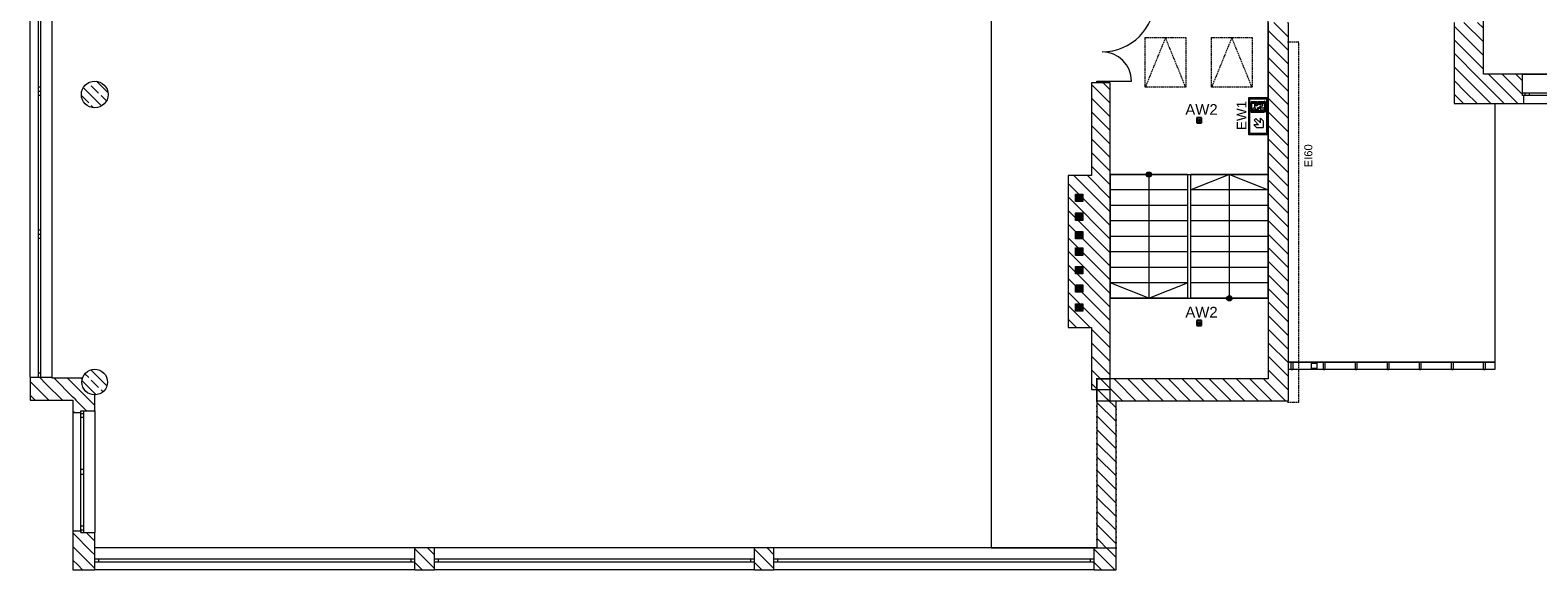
# Model space of a CAD drawing. Header units: millimetres. Extents: x -146116 to 602001, y -318793 to 100489.
# Tile 8 of 100: x 279529 to 307784, y -208295 to -198179. Entities that reach past the tile are written whole.
import ezdxf

# ---------------------------------------------------------------- set-up
doc = ezdxf.new("R2010")
doc.units = ezdxf.units.MM
doc.header["$LTSCALE"] = 0.1
doc.header["$MEASUREMENT"] = 0
doc.set_wipeout_variables(frame=1)
doc.linetypes.add('eks Rzut piętra II$0$Krawędzie ukryte', pattern=[391.222223, 282.222223, -109])
doc.linetypes.add('eks Rzut piętra II$0$Wipeout_Contour', pattern=[1000, 0, -1000])
for name, color, linetype, lineweight in [('eks Rzut piętra II$0$Nowe_220-A Ściany_Nr_pióra__27', 8, 'Continuous', 25), ('eks Rzut piętra II$0$Nowe_2D - Ogólne_Nr_pióra__38', 8, 'Continuous', 13), ('eks Rzut piętra II$0$Nowe_830-G Teksty Etykiety_Nr_pióra__38', 8, 'Continuous', 13), ('eks Rzut piętra II$0$poziom_3 (1)_7_0_Nr_pióra__81_Nr_pióra__1', 8, 'Continuous', 18), ('eks Rzut piętra II$0$poziom_3 (1)_7_2D - Ogólne_Nr_pióra__1_Nr_pióra__7', 8, 'Continuous', 18), ('eks Rzut piętra II$0$poziom_3 (1)_7_2D - Ogólne_Nr_pióra__7_Nr_pióra__7', 8, 'Continuous', 18), ('eks Rzut piętra II$0$poziom_3 (1)_7_Drzwi ArchiCAD_Nr_pióra__27_Nr_pióra__7', 8, 'Continuous', 18), ('eks Rzut piętra II$0$poziom_3 (1)_7_Drzwi ArchiCAD_Nr_pióra__81_Nr_pióra__1', 8, 'Continuous', 18), ('eks Rzut piętra II$0$poziom_3 (1)_7_Konstrukcja - Dachy_Nr_pióra__92_Nr_pióra__2', 8, 'Continuous', 18), ('eks Rzut piętra II$0$poziom_3 (1)_7_Konstrukcja - Schody_Nr_pióra__81_Nr_pióra__1', 8, 'Continuous', 18), ('eks Rzut piętra II$0$poziom_3 (1)_7_Konstrukcja - Stropy_Nr_pióra__81_Nr_pióra__1', 8, 'Continuous', 18), ('eks Rzut piętra II$0$poziom_3 (1)_7_Konstrukcja - Słupy_Nr_pióra__1_Nr_pióra__7', 8, 'Continuous', 18), ('eks Rzut piętra II$0$poziom_3 (1)_7_Konstrukcja - Słupy_Nr_pióra__82_Nr_pióra__11', 8, 'Continuous', 18), ('eks Rzut piętra II$0$poziom_3 (1)_7_Konstrukcja - Ściany zew_Nr_pióra__107_Nr_pióra__11', 8, 'Continuous', 18), ('eks Rzut piętra II$0$poziom_3 (1)_7_Konstrukcja - Ściany zew_Nr_pióra__254', 8, 'Continuous', 18), ('eks Rzut piętra II$0$poziom_3 (1)_7_Konstrukcja - Ściany zew_Nr_pióra__27_Nr_pióra__7', 8, 'Continuous', 18), ('eks Rzut piętra II$0$poziom_3 (1)_7_Konstrukcja - Ściany zew_Nr_pióra__87_Nr_pióra__1', 8, 'Continuous', 18), ('eks Rzut piętra II$0$poziom_3 (1)_7_Okna ArchiCADa_Nr_pióra__101_Nr_pióra__252', 8, 'Continuous', 18), ('eks Rzut piętra II$0$poziom_3 (1)_7_Okna ArchiCADa_Nr_pióra__27_Nr_pióra__7', 8, 'Continuous', 18), ('eks Rzut piętra II$0$poziom_3 (1)_7_Okna ArchiCADa_Nr_pióra__81_Nr_pióra__1', 8, 'Continuous', 18), ('Oświetlenie ewakuacyjne', 3, 'Continuous', 20)]:
    doc.layers.add(name, color=color, linetype=linetype, lineweight=lineweight)
for name, color, linetype in [('eks Rzut piętra II$0$poziom_3 (1)_7_2D - Ogólne_Nr_pióra__19', 8, 'Continuous'), ('eks Rzut piętra II$0$poziom_3 (1)_7_Konstrukcja - Schody', 8, 'Continuous'), ('eks Rzut piętra II$0$poziom_3 (1)_7_Konstrukcja - Ściany zew', 8, 'Continuous'), ('LUXIONA', 92, 'Continuous')]:
    doc.layers.add(name, color=color, linetype=linetype)
doc.styles.add('ARIAL', font='arial.ttf')
doc.styles.add('eks Rzut piętra II$0$GENERATED_STYLE_3', font='arial.ttf')
doc.styles.add('Malanow_1_100', font='isocpeur.ttf')
pattern_1 = [(135, (238251.98, 12155.94), (127.2792, 127.2792), [])]
pattern_2 = [(135, (238251.98, 12155.94), (183.8478, 183.8478), []), (135, (238160.06, 12064.02), (183.8478, 183.8478), [195, -65])]

# ---------------------------------------------------------------- blocks, each defined once
blk = doc.blocks.new('eks Rzut piętra II')
at = {"layer": 'eks Rzut piętra II$0$poziom_3 (1)_7_2D - Ogólne_Nr_pióra__19', "linetype": 'Continuous', "lineweight": 0}
for points in [[(198392, 10520), (198392, 10380), (198532, 10380), (198532, 10520)], [(198392, 10166), (198392, 10026), (198532, 10026), (198532, 10166)], [(198392, 9820), (198392, 9680), (198532, 9680), (198532, 9820)], [(198392, 9510), (198392, 9370), (198532, 9370), (198532, 9510)], [(198392, 9165), (198392, 9025), (198532, 9025), (198532, 9165)], [(198392, 8819), (198392, 8679), (198532, 8679), (198532, 8819)], [(198392, 8464), (198392, 8324), (198532, 8324), (198532, 8464)], [(198810, 6857), (198810, 7038), (199041, 7038), (199041, 7073), (198777, 7073), (198777, 6857)]]:
    blk.add_hatch(color=256, dxfattribs=at).paths.add_polyline_path(points)
at = {"layer": 'eks Rzut piętra II$0$poziom_3 (1)_7_Konstrukcja - Schody', "linetype": 'Continuous', "lineweight": 0}
for points in [[(199767, 10836), (199775, 10837), (199783, 10839), (199791, 10842), (199798, 10846), (199804, 10852), (199809, 10859), (199813, 10866), (199815, 10874), (199817, 10882), (199817, 10890), (199815, 10898), (199813, 10906), (199809, 10913), (199804, 10920), (199798, 10925), (199791, 10930), (199783, 10933), (199775, 10935), (199767, 10936), (199759, 10935), (199751, 10933), (199743, 10930), (199736, 10925), (199730, 10920), (199725, 10913), (199721, 10906), (199719, 10898), (199717, 10890), (199717, 10882), (199719, 10874), (199721, 10866), (199725, 10859), (199730, 10852), (199736, 10846), (199743, 10842), (199751, 10839), (199759, 10837)], [(201277, 8616), (201269, 8615), (201261, 8613), (201253, 8610), (201246, 8605), (201240, 8600), (201235, 8593), (201231, 8586), (201229, 8578), (201227, 8570), (201227, 8562), (201229, 8554), (201231, 8546), (201235, 8539), (201240, 8532), (201246, 8526), (201253, 8522), (201261, 8519), (201269, 8517), (201277, 8516), (201285, 8517), (201293, 8519), (201301, 8522), (201308, 8526), (201314, 8532), (201319, 8539), (201323, 8546), (201325, 8554), (201327, 8562), (201327, 8570), (201325, 8578), (201323, 8586), (201319, 8593), (201314, 8600), (201308, 8605), (201301, 8610), (201293, 8613), (201285, 8615)]]:
    blk.add_hatch(color=256, dxfattribs=at).paths.add_polyline_path(points)
at = {"layer": 'eks Rzut piętra II$0$poziom_3 (1)_7_Konstrukcja - Słupy_Nr_pióra__82_Nr_pióra__11', "linetype": 'Continuous', "lineweight": 18}
h = blk.add_hatch(dxfattribs=at)
h.set_pattern_fill('BETON_ZBROJONY_0007', color=256, angle=270, style=0, pattern_type=2)
h.set_pattern_definition(pattern_2)
h.paths.add_polyline_path([(180262, 12386, 0.414214), (180012, 12636, 0.414214), (179762, 12386, 0.414214), (180012, 12136, 0.414214)])
h = blk.add_hatch(dxfattribs=at)
h.set_pattern_fill('BETON_ZBROJONY_0007', color=256, angle=270, style=0, pattern_type=2)
h.set_pattern_definition(pattern_2)
h.paths.add_polyline_path([(180252, 6996, 0.414214), (180012, 7236, 0.414214), (179772, 6996, 0.414214), (180012, 6756, 0.414214)])
at = {"layer": 'eks Rzut piętra II$0$poziom_3 (1)_7_Konstrukcja - Ściany zew_Nr_pióra__107_Nr_pióra__11', "linetype": 'Continuous', "lineweight": 18}
h = blk.add_hatch(dxfattribs=at)
h.set_pattern_fill('BLOCZKI_CERAMICZNE_0007', color=256, angle=270, style=0, pattern_type=2)
h.set_pattern_definition(pattern_1)
h.paths.add_polyline_path([(202002, 13736), (202002, 7056), (202382, 6646), (202382, 13736)])
h = blk.add_hatch(dxfattribs=at)
h.set_pattern_fill('BLOCZKI_CERAMICZNE_0007', color=256, angle=270, style=0, pattern_type=2)
h.set_pattern_definition(pattern_1)
h.paths.add_polyline_path([(206037, 12766), (206037, 13736), (205487, 13736), (205487, 12216)])
h = blk.add_hatch(dxfattribs=at)
h.set_pattern_fill('BLOCZKI_CERAMICZNE_0007', color=256, angle=270, style=0, pattern_type=2)
h.set_pattern_definition(pattern_1)
h.paths.add_polyline_path([(205487, 12216), (206797, 12216), (206797, 12366), (206767, 12366), (206767, 12766), (206037, 12766)])
h = blk.add_hatch(dxfattribs=at)
h.set_pattern_fill('BLOCZKI_CERAMICZNE_0007', color=256, angle=270, style=0, pattern_type=2)
h.set_pattern_definition(pattern_1)
h.paths.add_polyline_path([(199042, 10866), (199042, 12606), (198692, 12606), (198692, 10866)])
h = blk.add_hatch(dxfattribs=at)
h.set_pattern_fill('BLOCZKI_CERAMICZNE_0007', color=256, angle=270, style=0, pattern_type=2)
h.set_pattern_definition(pattern_1)
h.paths.add_polyline_path([(198252, 10866), (198252, 8016), (199042, 8016), (199042, 10866)])
h = blk.add_hatch(dxfattribs=at)
h.set_pattern_fill('BLOCZKI_CERAMICZNE_0007', color=256, angle=270, style=0, pattern_type=2)
h.set_pattern_definition(pattern_1)
h.paths.add_polyline_path([(198692, 8016), (198692, 6856), (199042, 6856), (199042, 8016)])
h = blk.add_hatch(dxfattribs=at)
h.set_pattern_fill('BLOCZKI_CERAMICZNE_0007', color=256, angle=270, style=0, pattern_type=2)
h.set_pattern_definition(pattern_1)
h.paths.add_polyline_path([(178802, 7086), (178802, 6656), (179212, 7066), (179212, 7086)])
h = blk.add_hatch(dxfattribs=at)
h.set_pattern_fill('BLOCZKI_CERAMICZNE_0007', color=256, angle=270, style=0, pattern_type=2)
h.set_pattern_definition(pattern_1)
h.paths.add_polyline_path([(179602, 6656), (179602, 7066), (179212, 7066), (178802, 6656)])
h = blk.add_hatch(dxfattribs=at)
h.set_pattern_fill('BLOCZKI_CERAMICZNE_0007', color=256, angle=270, style=0, pattern_type=2)
h.set_pattern_definition(pattern_1)
h.paths.add_polyline_path([(179602, 6656), (179814, 6868), (179790, 6904), (179772, 6996), (179786, 7066), (179602, 7066)])
h = blk.add_hatch(dxfattribs=at)
h.set_pattern_fill('BLOCZKI_CERAMICZNE_0007', color=256, angle=270, style=0, pattern_type=2)
h.set_pattern_definition(pattern_1)
h.paths.add_polyline_path([(180012, 6656), (180012, 6756), (179920, 6774), (179842, 6826), (179814, 6868), (179602, 6656)])
h = blk.add_hatch(dxfattribs=at)
h.set_pattern_fill('BLOCZKI_CERAMICZNE_0007', color=256, angle=270, style=0, pattern_type=2)
h.set_pattern_definition(pattern_1)
h.paths.add_polyline_path([(202002, 7056), (199152, 7056), (199152, 6646), (202382, 6646)])
h = blk.add_hatch(dxfattribs=at)
h.set_pattern_fill('BLOCZKI_CERAMICZNE_0007', color=256, angle=270, style=0, pattern_type=2)
h.set_pattern_definition(pattern_1)
h.paths.add_polyline_path([(179752, 6426), (179752, 6456), (180012, 6456), (180012, 6656), (179602, 6656), (179602, 6426)])
h = blk.add_hatch(dxfattribs=at)
h.set_pattern_fill('BLOCZKI_CERAMICZNE_0007', color=256, angle=270, style=0, pattern_type=2)
h.set_pattern_definition(pattern_1)
h.paths.add_polyline_path([(179602, 4206), (179602, 3476), (180012, 3886), (180012, 4176), (179752, 4176), (179752, 4206)])
h = blk.add_hatch(dxfattribs=at)
h.set_pattern_fill('BLOCZKI_CERAMICZNE_0007', color=256, angle=270, style=0, pattern_type=2)
h.set_pattern_definition(pattern_1)
h.paths.add_polyline_path([(180012, 3476), (180012, 3886), (179602, 3476)])
h = blk.add_hatch(dxfattribs=at)
h.set_pattern_fill('BLOCZKI_CERAMICZNE_0007', color=256, angle=270, style=0, pattern_type=2)
h.set_pattern_definition(pattern_1)
h.paths.add_polyline_path([(186012, 3886), (186012, 3476), (186377, 3476), (186377, 3886)])
h = blk.add_hatch(dxfattribs=at)
h.set_pattern_fill('BLOCZKI_CERAMICZNE_0007', color=256, angle=270, style=0, pattern_type=2)
h.set_pattern_definition(pattern_1)
h.paths.add_polyline_path([(192742, 3476), (192742, 3886), (192377, 3886), (192377, 3476)])
h = blk.add_hatch(dxfattribs=at)
h.set_pattern_fill('BLOCZKI_CERAMICZNE_0007', color=256, angle=270, style=0, pattern_type=2)
h.set_pattern_definition(pattern_1)
h.paths.add_polyline_path([(198742, 3476), (198792, 3476), (198792, 3886), (198742, 3886)])
h = blk.add_hatch(dxfattribs=at)
h.set_pattern_fill('BLOCZKI_CERAMICZNE_0007', color=256, angle=270, style=0, pattern_type=2)
h.set_pattern_definition(pattern_1)
h.paths.add_polyline_path([(198792, 3886), (199152, 3476), (199152, 3886)])
at = {"layer": 'eks Rzut piętra II$0$Nowe_220-A Ściany_Nr_pióra__27', "linetype": 'Continuous', "lineweight": 18}
for p, q in [((202002, 9422), (202002, 9234)), ((201992, 7056), (201804, 7056))]:
    blk.add_line(p, q, dxfattribs=at)
at = {"layer": 'eks Rzut piętra II$0$Nowe_2D - Ogólne_Nr_pióra__38', "linetype": 'eks Rzut piętra II$0$Krawędzie ukryte', "lineweight": 13, "flags": 128}
blk.add_lwpolyline([(202363, 6617), (202580, 6617), (202580, 13367), (202363, 13367)], dxfattribs=at)
at = {"layer": 'eks Rzut piętra II$0$poziom_3 (1)_7_0_Nr_pióra__81_Nr_pióra__1', "linetype": 'Continuous', "lineweight": 18}
for p, q in [((202382, 7229), (202382, 7369)), ((202382, 7369), (206252, 7369)), ((202437, 7227), (202437, 7371)), ((202437, 7371), (202467, 7371)), ((202467, 7371), (202467, 7227)), ((202814, 7249), (202814, 7349)), ((202814, 7349), (202914, 7349)), ((202914, 7349), (202914, 7249)), ((203037, 7227), (203037, 7371)), ((203037, 7371), (203067, 7371)), ((203067, 7371), (203067, 7227)), ((203637, 7227), (203637, 7371)), ((203637, 7371), (203667, 7371)), ((203667, 7371), (203667, 7227)), ((204237, 7227), (204237, 7371)), ((204237, 7371), (204267, 7371)), ((204267, 7371), (204267, 7227)), ((204837, 7227), (204837, 7371)), ((204837, 7371), (204867, 7371)), ((204867, 7371), (204867, 7227)), ((205437, 7227), (205437, 7371)), ((205437, 7371), (205467, 7371)), ((205467, 7371), (205467, 7227)), ((206037, 7227), (206037, 7371)), ((206037, 7371), (206067, 7371)), ((206067, 7371), (206067, 7227)), ((206252, 7369), (206252, 7229)), ((206252, 7229), (202382, 7229)), ((202467, 7227), (202437, 7227)), ((202914, 7249), (202814, 7249)), ((203067, 7227), (203037, 7227)), ((203667, 7227), (203637, 7227)), ((204267, 7227), (204237, 7227)), ((204867, 7227), (204837, 7227)), ((205467, 7227), (205437, 7227)), ((206067, 7227), (206037, 7227))]:
    blk.add_line(p, q, dxfattribs=at)
at = {"layer": 'eks Rzut piętra II$0$poziom_3 (1)_7_2D - Ogólne_Nr_pióra__1_Nr_pióra__7', "linetype": 'eks Rzut piętra II$0$Krawędzie ukryte', "lineweight": 18, "flags": 128}
for points in [[(200459, 13451), (200459, 12520), (199699, 12520), (199699, 13451)], [(201702, 13451), (201702, 12520), (200942, 12520), (200942, 13451)]]:
    blk.add_lwpolyline(points, close=True, dxfattribs=at)
for points in [[(200459, 12520), (200079, 13451), (199699, 12520)], [(201702, 12520), (201322, 13451), (200942, 12520)]]:
    blk.add_lwpolyline(points, dxfattribs=at)
at = {"layer": 'eks Rzut piętra II$0$poziom_3 (1)_7_2D - Ogólne_Nr_pióra__1_Nr_pióra__7', "linetype": 'Continuous', "lineweight": 18, "flags": 128}
for points in [[(198392, 10520), (198532, 10520), (198532, 10380), (198392, 10380)], [(198392, 10166), (198532, 10166), (198532, 10026), (198392, 10026)], [(198392, 9820), (198532, 9820), (198532, 9680), (198392, 9680)], [(198392, 9510), (198532, 9510), (198532, 9370), (198392, 9370)], [(198392, 9165), (198532, 9165), (198532, 9025), (198392, 9025)], [(198392, 8819), (198532, 8819), (198532, 8679), (198392, 8679)], [(198392, 8464), (198532, 8464), (198532, 8324), (198392, 8324)]]:
    blk.add_lwpolyline(points, close=True, dxfattribs=at)
at = {"layer": 'eks Rzut piętra II$0$poziom_3 (1)_7_2D - Ogólne_Nr_pióra__1_Nr_pióra__7', "linetype": 'Continuous', "lineweight": 18}
for centre in [(198464, 8783), (198464, 8715)]:
    blk.add_ellipse(centre, major_axis=(0, 33.6), ratio=0.860295, dxfattribs=at)
at = {"layer": 'eks Rzut piętra II$0$poziom_3 (1)_7_2D - Ogólne_Nr_pióra__7_Nr_pióra__7', "linetype": 'Continuous', "lineweight": 18}
for p, q in [((198392, 10520), (198532, 10380)), ((198392, 10166), (198532, 10026)), ((198392, 9820), (198532, 9680)), ((198392, 9510), (198532, 9370)), ((198392, 9165), (198532, 9025)), ((198392, 8819), (198532, 8679)), ((198392, 8464), (198532, 8324))]:
    blk.add_line(p, q, dxfattribs=at)
at = {"layer": 'eks Rzut piętra II$0$poziom_3 (1)_7_Drzwi ArchiCAD_Nr_pióra__27_Nr_pióra__7', "linetype": 'Continuous', "lineweight": 18}
blk.add_line((198892, 12606), (198792, 12606), dxfattribs=at)
at = {"layer": 'eks Rzut piętra II$0$poziom_3 (1)_7_Drzwi ArchiCAD_Nr_pióra__81_Nr_pióra__1', "linetype": 'Continuous', "lineweight": 18}
for p, q in [((198792, 12606), (198792, 12638)), ((198792, 12638), (198892, 12638)), ((198892, 12606), (198792, 12606)), ((198892, 12638), (198892, 12606)), ((198892, 12638), (199440, 12638))]:
    blk.add_line(p, q, dxfattribs=at)
for centre, radius, start, end in [((198892, 14174), 988, 270, 0), ((198892, 12638), 548, 0, 90)]:
    blk.add_arc(centre, radius, start, end, dxfattribs=at)
at = {"layer": 'eks Rzut piętra II$0$poziom_3 (1)_7_Konstrukcja - Dachy_Nr_pióra__92_Nr_pióra__2', "linetype": 'Continuous', "lineweight": 18, "flags": 128}
for points in [[(202382, 7369), (202382, 13736)], [(205487, 13736), (205487, 12216)], [(205487, 12216), (206252, 12216)], [(206252, 12216), (206252, 7369)], [(206252, 7369), (202382, 7369)]]:
    blk.add_lwpolyline(points, dxfattribs=at)
at = {"layer": 'eks Rzut piętra II$0$poziom_3 (1)_7_Konstrukcja - Schody_Nr_pióra__81_Nr_pióra__1', "linetype": 'Continuous', "lineweight": 18}
for p, q in [((199042, 10886), (199042, 8566)), ((200492, 10886), (199042, 10886)), ((200492, 10886), (199042, 10886)), ((199767, 10886), (199767, 8566)), ((200492, 10886), (200492, 8566)), ((200552, 8566), (200552, 10886)), ((202002, 10886), (200552, 10886)), ((202002, 10886), (200552, 10886)), ((201277, 10886), (200552, 10596)), ((201277, 8566), (201277, 10886)), ((201277, 10886), (202002, 10596)), ((202002, 8566), (202002, 10886)), ((200492, 10596), (199042, 10596)), ((202002, 10596), (200552, 10596)), ((200492, 10306), (199042, 10306)), ((202002, 10306), (200552, 10306)), ((200492, 10016), (199042, 10016)), ((202002, 10016), (200552, 10016)), ((200492, 9726), (199042, 9726)), ((202002, 9726), (200552, 9726)), ((200492, 9436), (199042, 9436)), ((202002, 9436), (200552, 9436)), ((200492, 9146), (199042, 9146)), ((202002, 9146), (200552, 9146)), ((200492, 8856), (199042, 8856)), ((199767, 8566), (199042, 8856)), ((199767, 8566), (200492, 8856)), ((202002, 8856), (200552, 8856)), ((200492, 8566), (199042, 8566)), ((200492, 8566), (199042, 8566)), ((202002, 8566), (200552, 8566)), ((202002, 8566), (200552, 8566))]:
    blk.add_line(p, q, dxfattribs=at)
for centre in [(199767, 10886), (201277, 8566)]:
    blk.add_circle(centre, 50, dxfattribs=at)
at = {"layer": 'eks Rzut piętra II$0$poziom_3 (1)_7_Konstrukcja - Stropy_Nr_pióra__81_Nr_pióra__1', "linetype": 'Continuous', "lineweight": 18, "flags": 128}
for points in [[(202002, 10886), (202002, 22616), (202552, 22616), (202552, 24686), (202002, 24686), (199042, 24686), (199042, 31736), (196812, 31736), (196812, 3886), (199042, 3886), (199042, 10886)], [(237612, 12766), (206037, 12766), (206037, 19056), (233797, 19056), (233797, 18726), (237612, 18726)], [(199042, 7056), (199042, 8566), (202002, 8566), (202002, 7056)]]:
    blk.add_lwpolyline(points, close=True, dxfattribs=at)
at = {"layer": 'eks Rzut piętra II$0$poziom_3 (1)_7_Konstrukcja - Słupy_Nr_pióra__1_Nr_pióra__7', "linetype": 'Continuous', "lineweight": 18}
for centre, radius in [((180012, 12386), 250), ((180012, 6996), 240)]:
    blk.add_circle(centre, radius, dxfattribs=at)
at = {"layer": 'eks Rzut piętra II$0$poziom_3 (1)_7_Konstrukcja - Ściany zew_Nr_pióra__27_Nr_pióra__7', "linetype": 'Continuous', "lineweight": 18}
for p, q in [((206767, 12416), (206767, 12766)), ((198792, 12606), (198692, 12606)), ((198892, 12606), (198792, 12606)), ((199042, 12606), (198892, 12606)), ((206767, 12366), (206767, 12416)), ((206797, 12366), (206767, 12366)), ((206797, 12216), (206797, 12366)), ((178802, 7086), (178952, 7086)), ((178952, 7086), (179002, 7086)), ((179002, 7086), (179212, 7086)), ((179602, 6426), (179752, 6426)), ((179752, 6426), (179752, 6456)), ((179752, 6456), (179802, 6456)), ((179802, 6456), (180012, 6456)), ((179602, 4206), (179752, 4206)), ((179752, 4206), (179752, 4176)), ((179752, 4176), (179802, 4176)), ((179802, 4176), (180012, 4176)), ((180012, 3676), (180012, 3886)), ((180012, 3626), (180012, 3676)), ((186012, 3676), (186012, 3886)), ((186012, 3626), (186012, 3676)), ((186377, 3676), (186377, 3886)), ((186377, 3626), (186377, 3676)), ((192377, 3676), (192377, 3886)), ((192377, 3626), (192377, 3676)), ((192742, 3676), (192742, 3886)), ((192742, 3626), (192742, 3676)), ((198742, 3676), (198742, 3886)), ((198742, 3626), (198742, 3676)), ((180012, 3476), (180012, 3626)), ((186012, 3476), (186012, 3626)), ((186377, 3476), (186377, 3626)), ((192377, 3476), (192377, 3626)), ((192742, 3476), (192742, 3626)), ((198742, 3476), (198742, 3626))]:
    blk.add_line(p, q, dxfattribs=at)
at = {"layer": 'eks Rzut piętra II$0$poziom_3 (1)_7_Konstrukcja - Ściany zew_Nr_pióra__27_Nr_pióra__7', "linetype": 'Continuous', "lineweight": 18, "flags": 128}
for points in [[(202002, 13736), (202002, 7056)], [(202382, 6646), (202382, 13736)], [(205487, 13736), (205487, 12216)], [(206037, 12766), (206037, 13736)], [(206767, 12766), (206037, 12766)], [(198692, 12606), (198692, 10866)], [(199042, 10866), (199042, 12606)], [(205487, 12216), (206797, 12216)], [(198252, 10866), (198252, 8016)], [(198692, 10866), (198252, 10866)], [(199042, 8016), (199042, 10866)], [(198252, 8016), (198692, 8016)], [(198692, 8016), (198692, 6856)], [(199042, 6856), (199042, 8016)], [(178802, 7086), (178802, 6656)], [(179212, 7066), (179212, 7086)], [(179782, 7066), (179212, 7066)], [(198692, 6856), (199042, 6856)], [(199152, 7056), (198792, 7056)], [(202002, 7056), (199152, 7056)], [(178802, 6656), (179602, 6656)], [(179602, 6656), (179602, 6426)], [(180012, 6456), (180012, 6756)], [(199152, 6646), (202382, 6646)], [(179602, 4206), (179602, 3476)], [(180012, 3886), (180012, 4176)], [(186377, 3886), (186012, 3886)], [(192742, 3886), (192377, 3886)], [(198792, 3886), (198742, 3886)], [(179602, 3476), (180012, 3476)], [(186012, 3476), (186377, 3476)], [(192377, 3476), (192742, 3476)], [(198742, 3476), (198792, 3476)], [(198792, 3476), (199152, 3476)]]:
    blk.add_lwpolyline(points, dxfattribs=at)
at = {"layer": 'eks Rzut piętra II$0$poziom_3 (1)_7_Konstrukcja - Ściany zew_Nr_pióra__87_Nr_pióra__1', "linetype": 'Continuous', "lineweight": 18, "flags": 128}
blk.add_lwpolyline([(198792, 7056), (198792, 7006)], dxfattribs=at)
at = {"layer": 'eks Rzut piętra II$0$poziom_3 (1)_7_Okna ArchiCADa_Nr_pióra__101_Nr_pióra__252', "linetype": 'Continuous', "lineweight": 18}
for p, q in [((179002, 12521), (178952, 12521)), ((178952, 12521), (178952, 12446)), ((178952, 12446), (178952, 12371)), ((179002, 12446), (179002, 12521)), ((179002, 12371), (179002, 12446)), ((178952, 12371), (179002, 12371)), ((206767, 12416), (206892, 12416)), ((206892, 12366), (206767, 12366)), ((206892, 12416), (206892, 12366)), ((179002, 9841), (178952, 9841)), ((178952, 9841), (178952, 9766)), ((178952, 9766), (178952, 9691)), ((178952, 9691), (179002, 9691)), ((179002, 9766), (179002, 9841)), ((179002, 9691), (179002, 9766)), ((179002, 7161), (178952, 7161)), ((178952, 7161), (178952, 7086)), ((179002, 7086), (179002, 7161)), ((179752, 6331), (179752, 6456)), ((179802, 6331), (179752, 6331)), ((179802, 6456), (179802, 6331)), ((179752, 5316), (179752, 5366)), ((179752, 5366), (179802, 5366)), ((179752, 5266), (179752, 5316)), ((179802, 5266), (179752, 5266)), ((179802, 5366), (179802, 5316)), ((179802, 5316), (179802, 5266)), ((179752, 4176), (179752, 4301)), ((179752, 4301), (179802, 4301)), ((179802, 4301), (179802, 4176)), ((180087, 3676), (180012, 3676)), ((180087, 3626), (180087, 3676)), ((186012, 3676), (185937, 3676)), ((185937, 3676), (185937, 3626)), ((186452, 3676), (186377, 3676)), ((186452, 3626), (186452, 3676)), ((192377, 3676), (192302, 3676)), ((192302, 3676), (192302, 3626)), ((192817, 3676), (192742, 3676)), ((192817, 3626), (192817, 3676)), ((198742, 3676), (198667, 3676)), ((198667, 3676), (198667, 3626)), ((180012, 3626), (180087, 3626)), ((185937, 3626), (186012, 3626)), ((186377, 3626), (186452, 3626)), ((192302, 3626), (192377, 3626)), ((192742, 3626), (192817, 3626)), ((198667, 3626), (198742, 3626))]:
    blk.add_line(p, q, dxfattribs=at)
at = {"layer": 'eks Rzut piętra II$0$poziom_3 (1)_7_Okna ArchiCADa_Nr_pióra__27_Nr_pióra__7', "linetype": 'Continuous', "lineweight": 18}
for p, q in [((178952, 12446), (179002, 12446)), ((178952, 12446), (179002, 12446)), ((206767, 12366), (206767, 12416)), ((206797, 12366), (206767, 12366)), ((178952, 9766), (179002, 9766)), ((178952, 9766), (179002, 9766)), ((178952, 7086), (179002, 7086)), ((179752, 6456), (179802, 6456)), ((179752, 6426), (179752, 6456)), ((179752, 4206), (179752, 4176)), ((179752, 4176), (179802, 4176)), ((180012, 3626), (180012, 3676)), ((186012, 3626), (186012, 3676)), ((186377, 3626), (186377, 3676)), ((192377, 3626), (192377, 3676)), ((192742, 3626), (192742, 3676)), ((198742, 3626), (198742, 3676))]:
    blk.add_line(p, q, dxfattribs=at)
at = {"layer": 'eks Rzut piętra II$0$poziom_3 (1)_7_Okna ArchiCADa_Nr_pióra__81_Nr_pióra__1', "linetype": 'Continuous', "lineweight": 18}
for p, q in [((178802, 12446), (178802, 15126)), ((178952, 15051), (178952, 12521)), ((179002, 12521), (179002, 15051)), ((179212, 12446), (179212, 15126)), ((206767, 12766), (208847, 12766)), ((178802, 9766), (178802, 12446)), ((179212, 9766), (179212, 12446)), ((178952, 12371), (178952, 9841)), ((179002, 9841), (179002, 12371)), ((206797, 12216), (208817, 12216)), ((206817, 12366), (206817, 12416)), ((206892, 12416), (207757, 12416)), ((207757, 12366), (206892, 12366)), ((178802, 7086), (178802, 9766)), ((178952, 9691), (178952, 7161)), ((179002, 7161), (179002, 9691)), ((179212, 7086), (179212, 9766)), ((179602, 6426), (179602, 4206)), ((179752, 6406), (179802, 6406)), ((179752, 5366), (179752, 6331)), ((179802, 6331), (179802, 5366)), ((180012, 6456), (180012, 4176)), ((179752, 4301), (179752, 5266)), ((179802, 5266), (179802, 4301)), ((179752, 4226), (179802, 4226)), ((186012, 3886), (180012, 3886)), ((185937, 3676), (180087, 3676)), ((192377, 3886), (186377, 3886)), ((192302, 3676), (186452, 3676)), ((198742, 3886), (192742, 3886)), ((198667, 3676), (192817, 3676)), ((186012, 3476), (180012, 3476)), ((180087, 3626), (185937, 3626)), ((192377, 3476), (186377, 3476)), ((186452, 3626), (192302, 3626)), ((198742, 3476), (192742, 3476)), ((192817, 3626), (198667, 3626))]:
    blk.add_line(p, q, dxfattribs=at)
at = {"layer": 'eks Rzut piętra II$0$Nowe_830-G Teksty Etykiety_Nr_pióra__38', "linetype": 'Continuous', "lineweight": 13, "insert": (202680, 11021), "char_height": 150, "attachment_point": 1, "rotation": 90, "style": 'eks Rzut piętra II$0$GENERATED_STYLE_3'}
blk.add_mtext('\\A1;EI60', dxfattribs=at)
at = {"linetype": 'eks Rzut piętra II$0$Wipeout_Contour', "lineweight": 0, "ltscale": 414574.654555}
blk.add_wipeout([(198792, 6646), (198792, 3886), (199152, 3886), (199152, 6646)], dxfattribs=at).dxf.layer = 'eks Rzut piętra II$0$poziom_3 (1)_7_Konstrukcja - Ściany zew'
at = {"layer": 'eks Rzut piętra II$0$poziom_3 (1)_7_Konstrukcja - Ściany zew_Nr_pióra__107_Nr_pióra__11', "linetype": 'Continuous', "lineweight": 18}
h = blk.add_hatch(dxfattribs=at)
h.set_pattern_fill('BLOCZKI_CERAMICZNE_0007', color=256, angle=270, style=0, pattern_type=2)
h.set_pattern_definition(pattern_1)
h.paths.add_polyline_path([(198792, 6646), (199152, 6646), (198792, 7056)])
h = blk.add_hatch(dxfattribs=at)
h.set_pattern_fill('BLOCZKI_CERAMICZNE_0007', color=256, angle=270, style=0, pattern_type=2)
h.set_pattern_definition(pattern_1)
h.paths.add_polyline_path([(199152, 3476), (199152, 7056), (198792, 7056), (198792, 3476)])
at = {"layer": 'eks Rzut piętra II$0$poziom_3 (1)_7_Konstrukcja - Ściany zew_Nr_pióra__254', "linetype": 'eks Rzut piętra II$0$Wipeout_Contour', "lineweight": 18}
for p, q in [((198792, 6646), (198792, 3886)), ((199152, 6646), (198792, 6646)), ((199152, 3886), (199152, 6646)), ((198792, 3886), (199152, 3886))]:
    blk.add_line(p, q, dxfattribs=at)
at = {"layer": 'eks Rzut piętra II$0$poziom_3 (1)_7_Konstrukcja - Ściany zew_Nr_pióra__27_Nr_pióra__7', "linetype": 'Continuous', "lineweight": 18}
for p, q in [((198792, 6646), (199152, 6646)), ((198792, 3886), (199152, 3886))]:
    blk.add_line(p, q, dxfattribs=at)
at = {"layer": 'eks Rzut piętra II$0$poziom_3 (1)_7_Konstrukcja - Ściany zew_Nr_pióra__27_Nr_pióra__7', "linetype": 'Continuous', "lineweight": 18, "flags": 128}
for points in [[(198792, 7056), (198792, 3886)], [(199152, 3476), (199152, 6646)], [(199152, 3476), (199152, 3886)]]:
    blk.add_lwpolyline(points, dxfattribs=at)
at = {"layer": 'eks Rzut piętra II$0$poziom_3 (1)_7_Konstrukcja - Ściany zew_Nr_pióra__87_Nr_pióra__1', "linetype": 'Continuous', "lineweight": 18, "flags": 128}
for points in [[(198792, 7006), (198792, 6646)], [(198792, 6646), (198792, 7006)], [(198792, 6646), (198792, 3886)], [(199152, 3886), (199152, 6646)]]:
    blk.add_lwpolyline(points, dxfattribs=at)
blk = doc.blocks.new('SD')
at = {"layer": 'Oświetlenie ewakuacyjne', "linetype": 'ByBlock'}
h = blk.add_hatch(color=256, dxfattribs=at)
h.paths.add_polyline_path([(0, 35), (70, 35), (70, 0), (0, 0)])
h.paths.add_polyline_path([(2.5, 33), (67.5, 33), (67.5, 2), (2.5, 2)], flags=16)
at = {"layer": 'Oświetlenie ewakuacyjne', "lineweight": 40}
for p, q in [((43.6, 31.1), (60.7, 31.1)), ((43.6, 16.7), (43.6, 31.1)), ((60.7, 31.1), (60.7, 19.7)), ((43.6, 5.6), (43.6, 17.1)), ((43.6, 5.6), (45.4, 3.8)), ((49, 3.8), (45.4, 3.8)), ((47.7, 5.2), (49, 3.8)), ((50.2, 5.2), (51.6, 3.8)), ((62.5, 3.8), (51.6, 3.8)), ((60.7, 17.9), (60.7, 11.7)), ((60.7, 9), (60.7, 5.6)), ((60.7, 5.6), (62.5, 3.8))]:
    blk.add_line(p, q, dxfattribs=at)
at = {"layer": 'Oświetlenie ewakuacyjne'}
for p, q in [((18.8, 25.6), (13.7, 20.5)), ((13.7, 20.5), (13.7, 8.2)), ((26, 8.2), (13.7, 8.2)), ((18.8, 16.8), (18.8, 25.6)), ((18.8, 16.8), (27.3, 25.3)), ((30.7, 21.8), (22.3, 13.4)), ((22.3, 13.4), (31.1, 13.4)), ((31.1, 13.4), (26, 8.2)), ((27.3, 25.3), (30.7, 21.8)), ((48.2, 19.4), (43.6, 19.4)), ((43.6, 17.1), (50.3, 17)), ((51.9, 16.3), (47.2, 12.7)), ((47.2, 12.7), (47.2, 5.6)), ((47.2, 5.6), (49.8, 5.6)), ((47.7, 5.2), (50.2, 5.2)), ((48.2, 22.4), (48.2, 19.4)), ((49.8, 11.3), (54.4, 14.8)), ((49.8, 5.6), (49.8, 11.3)), ((50.3, 17), (50.3, 19.2)), ((50.3, 19.2), (51.9, 16.3)), ((57.9, 24.2), (51.4, 24.3)), ((57.2, 16.4), (54.1, 21.9)), ((54.1, 21.9), (56.8, 21.9)), ((54.4, 14.8), (54.4, 9)), ((54.4, 9), (61.7, 9)), ((56.8, 21.9), (59.7, 17.2)), ((57.1, 11.7), (57.2, 16.4)), ((61.7, 11.7), (57.1, 11.7)), ((61.5, 18.4), (57.9, 24.2)), ((59.7, 17.2), (61.5, 18.4)), ((61.7, 9), (61.7, 11.7))]:
    blk.add_line(p, q, dxfattribs=at)
for points in [[(0, 35), (70, 35), (70, 0), (0, 0)], [(2.5, 33), (67.5, 33), (67.5, 2), (2.5, 2)]]:
    blk.add_lwpolyline(points, close=True, dxfattribs=at)
blk.add_circle((48.7, 25.3), 2.34, dxfattribs=at)
blk.add_arc((48.7, 25.3), 2.88, 259.4003, 339.1396, dxfattribs=at)
blk = doc.blocks.new('*U48')
at = {"layer": 'Oświetlenie ewakuacyjne', "color": 1, "linetype": 'ByBlock'}
blk.add_blockref('SD', (0, 0), dxfattribs=at)
at = {"layer": 'Oświetlenie ewakuacyjne', "insert": (9.2, 57.7), "char_height": 18, "attachment_point": 1, "style": 'Malanow_1_100'}
blk.add_mtext_dynamic_manual_height_columns('{\\fArial|b0|i0|c238|p34;EW1}', width=42.979, gutter_width=669.5, heights=[0], dxfattribs=at)
blk = doc.blocks.new('LUXIONA - LVNO')
at = {"layer": 'LUXIONA', "color": 1, "lineweight": -2}
for p, q in [((9, 9), (0, 9)), ((0, 9), (0, 0)), ((0, 0), (9, 0)), ((9, 0), (9, 9))]:
    blk.add_line(p, q, dxfattribs=at)
blk.add_lwpolyline([(4.5, 6.3), (2.6, 4.4), (4.5, 2.6), (6.3, 4.4)], close=True, dxfattribs=at)
at = {"layer": 'LUXIONA', "color": 1, "style": 'ARIAL', "flags": 4}
for tag, p in [('TYP', (-13.8, 32.2, -23.7)), ('OBW', (-19.1, -28, -23.7))]:
    blk.add_attdef(tag, p, '', height=20, dxfattribs=at)

msp = doc.modelspace()

# ---------------------------------------------------------------- block references
at = {"layer": 'Oświetlenie ewakuacyjne'}
msp.add_blockref('eks Rzut piętra II', (100727, -211771), dxfattribs=at)

# ---------------------------------------------------------------- next in the draw order: block references
at = {"layer": 'LUXIONA'}
ref = msp.add_blockref('LUXIONA - LVNO', (301393, -199915), dxfattribs=dict(at, xscale=10, yscale=10, zscale=10))
ref.add_attrib('TYP', 'AW2', (301178, -199766, -237), dxfattribs={"color": 1, "height": 200, "style": 'ARIAL'})
ref = msp.add_blockref('LUXIONA - LVNO', (301393, -203714), dxfattribs=dict(at, xscale=10, yscale=10, zscale=10))
ref.add_attrib('TYP', 'AW2', (301178, -203565, -237), dxfattribs={"color": 1, "height": 200, "style": 'ARIAL'})
at = {"layer": 'Oświetlenie ewakuacyjne', "linetype": 'ByBlock', "xscale": 10, "yscale": 10, "zscale": 10, "rotation": 90}
msp.add_blockref('*U48', (302719, -200142), dxfattribs=at)

doc.saveas('drawing.dxf')
